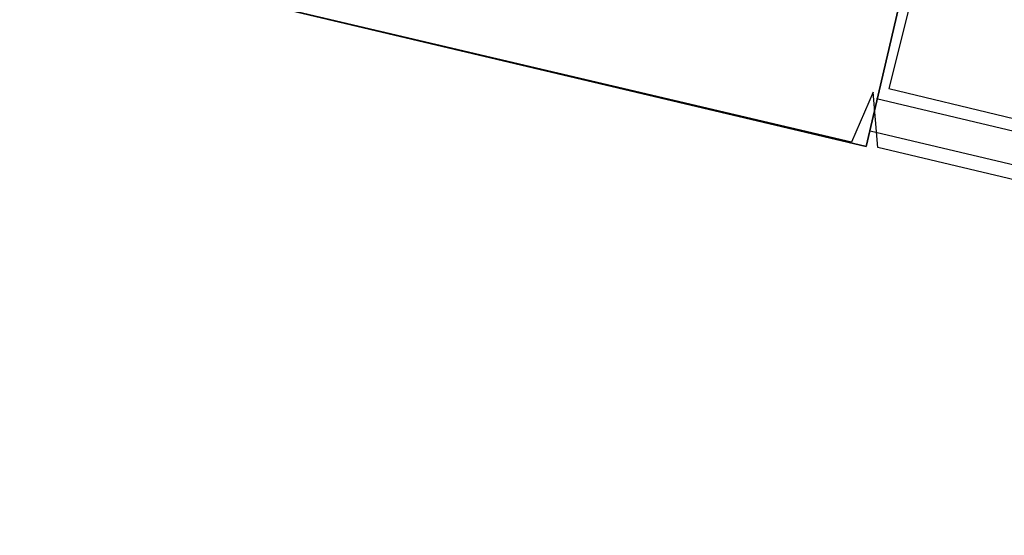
# Model space of a CAD drawing. Header units: feet. Extents: x -79 to 198, y -22 to 181.
# Tile 120 of 256: x 110.47 to 120.58, y 33.97 to 39.27. Entities that reach past the tile are written whole.
import ezdxf

# ---------------------------------------------------------------- set-up
doc = ezdxf.new("R2010")
doc.units = ezdxf.units.FT
for name, color, linetype in [('A-AREA-UNIDAD', 30, 'CONTINUOUS'), ('A-LINEA', 7, 'CONTINUOUS'), ('A-MURO-CONCRETO', 8, 'CONTINUOUS')]:
    doc.layers.add(name, color=color, linetype=linetype)

msp = doc.modelspace()

# ---------------------------------------------------------------- linework, layer by layer
at = {"layer": 'A-AREA-UNIDAD'}
for points in [[(106.912, 44.2844), (118.752, 41.44), (119.808, 41.4044), (119.84, 40.3556), (119.392, 38.56), (126.56, 36.8356), (127.968, 39.3244), (129.28, 42.72), (130.24, 46.72), (130.592, 50.1689), (130.4, 55.1289), (128.992, 61.5289), (128.608, 64.7289), (128.64, 68.96), (129.28, 72.8), (118.048, 75.4133), (118, 75.6444), (117.472, 75.7689), (116.24, 75.68), (104.08, 78.5244)], [(107.92, 20.2489), (113.92, 24.1956), (119.92, 28.96), (123.648, 32.6044), (126.32, 36.2844), (119.28, 37.9556), (119.232, 38.5244), (119.008, 38.0089), (105.632, 41.1556)]]:
    msp.add_lwpolyline(points, dxfattribs=at)
at = {"layer": 'A-LINEA'}
for p, q in [((119.2667, 38.4578), (126.6933, 36.6978)), ((119.2, 38.1244), (126.52, 36.4044))]:
    msp.add_line(p, q, dxfattribs=at)
msp.add_lwpolyline([(106.04, 44.1511), (105.3467, 41.2311), (119.16, 37.9644), (119.84, 40.8844), (106.04, 44.1511)], dxfattribs=at)
at = {"layer": 'A-MURO-CONCRETO'}
msp.add_lwpolyline([(106.8133, 40.8844), (119.84, 40.8844), (119.16, 37.9644), (106.8133, 40.8844), (106.8133, 40.8844)], dxfattribs=at)

doc.saveas('drawing.dxf')
